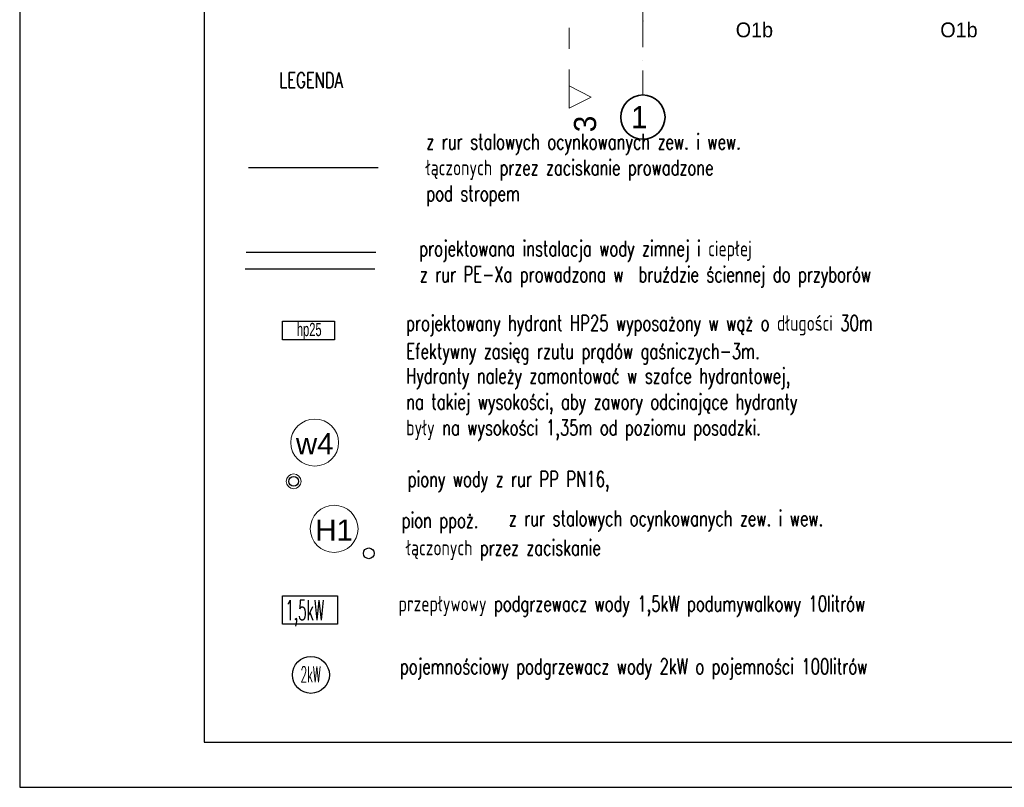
# Model space of a CAD drawing. Header units: millimetres. Extents: x -34676 to 172266, y 39940 to 476087.
# Tile 169 of 256: x 14581 to 27915, y 332559 to 342950. Entities that reach past the tile are written whole.
import ezdxf
from ezdxf.lldxf.tags import DXFTag

# ---------------------------------------------------------------- set-up
doc = ezdxf.new("R2010")
doc.units = ezdxf.units.MM
doc.header["$MEASUREMENT"] = 0
doc.linetypes.add('Kropki i Kreski', pattern=[6.702778, 3.527778, -1.763889, 0, -1.411111])
doc.linetypes.add('Przerywana', pattern=[5.644444, 2.822222, -2.822222])
doc.layers.add('#ks', color=34, linetype='Continuous', lineweight=30)
doc.layers.add('#ppoż hydranty', color=1, linetype='Continuous', lineweight=30)
for name, color, linetype in [('#opisy', 7, 'Continuous'), ('#p.po¿', 150, 'W-HYDRANTY'), ('#podkład', 252, 'Continuous'), ('_TABELA', 7, 'Continuous'), ('IS_Text_Pion_Wodociag', 7, 'Continuous'), ('IS_Zasilanie', 1, 'SOLID'), ('Konstrukcja - Siatka mod', 7, 'Continuous'), ('Znaczniki - Przekroje', 7, 'Continuous'), ('Znaczniki okien Archicada', 7, 'Continuous')]:
    doc.layers.add(name, color=color, linetype=linetype)
doc.layers.add('IS_Ciepła_woda', color=1, linetype='DASHDOT', true_color=0xff0000)
doc.layers.add('IS_Zimna_woda', color=5, linetype='SOLID', true_color=0x0000ff)
doc.styles.add('ISO', font='isocp.shx', dxfattribs={"height": 10})
doc.styles.add('MtXpl_Arial3', font='txt', dxfattribs={"height": 0.2})
doc.styles.add('ROMANS', font='romans', dxfattribs={"width": 0.6})
doc.styles.get("Standard").update_dxf_attribs({"font": 'arial.ttf'})
doc.styles.add('STYL_AUTOMATYCZNY_3', font='txt')
tags = doc.linetypes.add('DASHDOT', pattern=[20, 10, -5, 0, -5]).pattern_tags.tags
tags[10:11] = [DXFTag(74, 4), DXFTag(75, 0), DXFTag(340, '0'), DXFTag(46, 0.0), DXFTag(50, 0.0), DXFTag(44, 0.0), DXFTag(45, 0.0)]
tags[8:9] = [DXFTag(74, 4), DXFTag(75, 0), DXFTag(340, '0'), DXFTag(46, 0.0), DXFTag(50, 0.0), DXFTag(44, 0.0), DXFTag(45, 0.0)]
tags[6:7] = [DXFTag(74, 4), DXFTag(75, 0), DXFTag(340, '0'), DXFTag(46, 0.0), DXFTag(50, 0.0), DXFTag(44, 0.0), DXFTag(45, 0.0)]
tags[4:5] = [DXFTag(74, 4), DXFTag(75, 0), DXFTag(340, '0'), DXFTag(46, 0.0), DXFTag(50, 0.0), DXFTag(44, 0.0), DXFTag(45, 0.0)]
tags = doc.linetypes.add('SOLID', pattern=[10, 10, 0]).pattern_tags.tags
tags[6:7] = [DXFTag(74, 4), DXFTag(75, 0), DXFTag(340, '0'), DXFTag(46, 0.0), DXFTag(50, 0.0), DXFTag(44, 0.0), DXFTag(45, 0.0)]
tags[4:5] = [DXFTag(74, 4), DXFTag(75, 0), DXFTag(340, '0'), DXFTag(46, 0.0), DXFTag(50, 0.0), DXFTag(44, 0.0), DXFTag(45, 0.0)]
doc.linetypes.add('W-HYDRANTY', pattern='A,3,-0.5,["hyd",ISO,S=0.04,R=0,X=-0.45,Y=-0.125],-0.5', length=4)

# ---------------------------------------------------------------- blocks, each defined once
blk = doc.blocks.new('kjghgg')
at = {"layer": 'Konstrukcja - Siatka mod', "color": 252, "linetype": 'Kropki i Kreski', "lineweight": 13, "ltscale": 100}
for q in [(-121366, 485184), (-121366, 467219)]:
    blk.add_line((-121366, 468219), q, dxfattribs=at)
at = {"layer": 'Konstrukcja - Siatka mod', "color": 252, "linetype": 'Continuous', "lineweight": 35, "ltscale": 100}
blk.add_circle((-121366, 466919), 300, dxfattribs=at)
at = {"layer": 'Konstrukcja - Siatka mod', "color": 252, "linetype": 'Kropki i Kreski', "lineweight": 13, "ltscale": 100}
blk.add_point((-121366, 468219), dxfattribs=at)
blk.add_point((-121366, 468219), dxfattribs=at)
at = {"layer": 'Znaczniki - Przekroje', "color": 252, "linetype": 'Przerywana', "lineweight": 13, "ltscale": 100}
blk.add_line((-122364, 468691), (-122364, 467341), dxfattribs=at)
at = {"layer": 'Znaczniki - Przekroje', "color": 252, "linetype": 'Continuous', "lineweight": 13, "ltscale": 100}
for p, q in [((-122364, 467041), (-122364, 467341)), ((-122364, 467341), (-122064, 467191)), ((-122064, 467191), (-122364, 467041))]:
    blk.add_line(p, q, dxfattribs=at)
at = {"layer": 'Konstrukcja - Siatka mod', "color": 252, "linetype": 'Continuous', "lineweight": 13, "style": 'MtXpl_Arial3'}
blk.add_text('1', height=300, dxfattribs=at).set_placement((-121526, 466769))
at = {"layer": 'Znaczniki - Przekroje', "color": 252, "linetype": 'Continuous', "lineweight": 13, "style": 'STYL_AUTOMATYCZNY_3'}
blk.add_text('3', height=300, rotation=90, dxfattribs=at).set_placement((-121999, 466715))
at = {"layer": 'Znaczniki okien Archicada', "color": 252, "linetype": 'Continuous', "lineweight": 15, "style": 'MtXpl_Arial3'}
for p in [(-120108, 468000), (-117338, 468000)]:
    blk.add_text('O1b', height=200, dxfattribs=at).set_placement(p)

msp = doc.modelspace()

# ---------------------------------------------------------------- linework, layer by layer
at = {"layer": '#ks', "color": 202, "lineweight": 30}
msp.add_lwpolyline([(18142, 335151), (18884, 335151), (18884, 334767), (18142, 334767)], close=True, dxfattribs=at)
msp.add_circle((18525, 334081), 250, dxfattribs=at)
at = {"layer": '#p.po¿', "lineweight": 30, "ltscale": 250}
msp.add_line((17681, 340949), (19436, 340949), dxfattribs=at)
at = {"layer": '#ppoż hydranty', "color": 150, "linetype": 'Continuous'}
msp.add_circle((19308, 335726), 72.8, dxfattribs=at)
at = {"layer": '_TABELA', "color": 7}
msp.add_lwpolyline([(14581, 362259), (56581, 362259), (14581, 362259), (14581, 332559), (56581, 332559), (56581, 362259)], dxfattribs=at)
msp.add_lwpolyline([(55981, 361649), (17081, 361649), (17081, 333169), (55981, 333169)], close=True, dxfattribs=at)
at = {"layer": 'IS_Ciepła_woda', "color": 1, "lineweight": 30, "ltscale": 20}
msp.add_line((17648, 339803), (19402, 339803), dxfattribs=at)
at = {"layer": 'IS_Text_Pion_Wodociag', "color": 7, "linetype": 'SOLID', "lineweight": 18, "ltscale": 10}
for centre in [(18576, 337226), (18839, 336058)]:
    msp.add_ellipse(centre, major_axis=(324, 0), ratio=0.983333, dxfattribs=at)
at = {"layer": 'IS_Zasilanie', "color": 1, "lineweight": 30}
msp.add_lwpolyline([(18142, 338868), (18842, 338868), (18842, 338618), (18142, 338618)], close=True, dxfattribs=at)
at = {"layer": 'IS_Zimna_woda', "color": 4, "lineweight": 30, "ltscale": 10}
msp.add_line((17636, 339576), (19390, 339576), dxfattribs=at)
at = {"layer": 'IS_Zimna_woda', "color": 4, "lineweight": 0, "ltscale": 10}
msp.add_circle((18291, 336701), 100, dxfattribs=at)
at = {"layer": 'IS_Zimna_woda', "color": 4, "lineweight": 30, "ltscale": 10}
msp.add_circle((18291, 336701), 64, dxfattribs=at)

# ---------------------------------------------------------------- block references
at = {"layer": '#podkład'}
msp.add_blockref('kjghgg', (144386, -125288), dxfattribs=at)

# ---------------------------------------------------------------- texts
at = {"layer": '#ks', "color": 202, "lineweight": 30, "style": 'ROMANS', "width": 0.5}
for s, height, p in [('1,5kW', 268.8, (18178, 334823)), ('2kW', 210, (18385, 333983))]:
    msp.add_text(s, height=height, dxfattribs=at).set_placement(p)
at = {"layer": '#opisy', "color": 7, "lineweight": 5, "style": 'ROMANS', "width": 0.7}
for s, p in [('LEGENDA', (18097, 342027)), ('z rur stalowych ocynkowanych zew. i wew.', (20089, 341194)), ('łączonych przez zaciskanie prowadzone', (20081, 340844)), ('pod stropem', (20089, 340494)), ('projektowana instalacja wody zimnej i ciepłej', (19992, 339748)), ('z rur PE-Xa prowadzona w  bruździe ściennej do przyborów ', (20000, 339398)), ('projektowany hydrant HP25 wyposażony w wąż o długości 30m', (19815, 338739)), ('Efektywny zasięg rzutu prądów gaśniczych-3m.', (19815, 338358)), ('Hydranty należy zamontować w szafce hydrantowej,', (19815, 338024)), ('na takiej wysokości, aby zawory odcinające hydranty', (19815, 337674)), ('były na wysokości 1,35m od poziomu posadzki.', (19815, 337324)), ('piony wody z rur PP PN16,  ', (19836, 336627)), ('pion ppoż.', (19754, 336070)), ('z rur stalowych ocynkowanych zew. i wew.', (21205, 336096)), ('łączonych przez zaciskanie ', (19815, 335699)), ('przepływowy podgrzewacz wody 1,5kW podumywalkowy 10litrów', (19711, 334941)), ('pojemnościowy podgrzewacz wody 2kW o pojemności 100litrów', (19731, 334091))]:
    msp.add_text(s, height=210, dxfattribs=at).set_placement(p)
at = {"layer": 'IS_Text_Pion_Wodociag', "color": 7, "linetype": 'SOLID', "lineweight": 18, "ltscale": 10, "char_height": 285.12, "attachment_point": 8}
for s, insert in [('\\fArial|b0|i0;w4', (18576, 337068)), ('\\fArial|b0|i0;H1', (18839, 335899))]:
    msp.add_mtext(s, dxfattribs=dict(at, insert=insert))
at = {"layer": 'IS_Zasilanie', "color": 1, "lineweight": 30, "insert": (18502, 338612), "char_height": 180, "attachment_point": 8, "line_spacing_factor": 0.6, "style": 'ROMANS'}
msp.add_mtext('{\\fArial|b0|i0|c238|p34;hp25}', dxfattribs=at)

doc.saveas('drawing.dxf')
